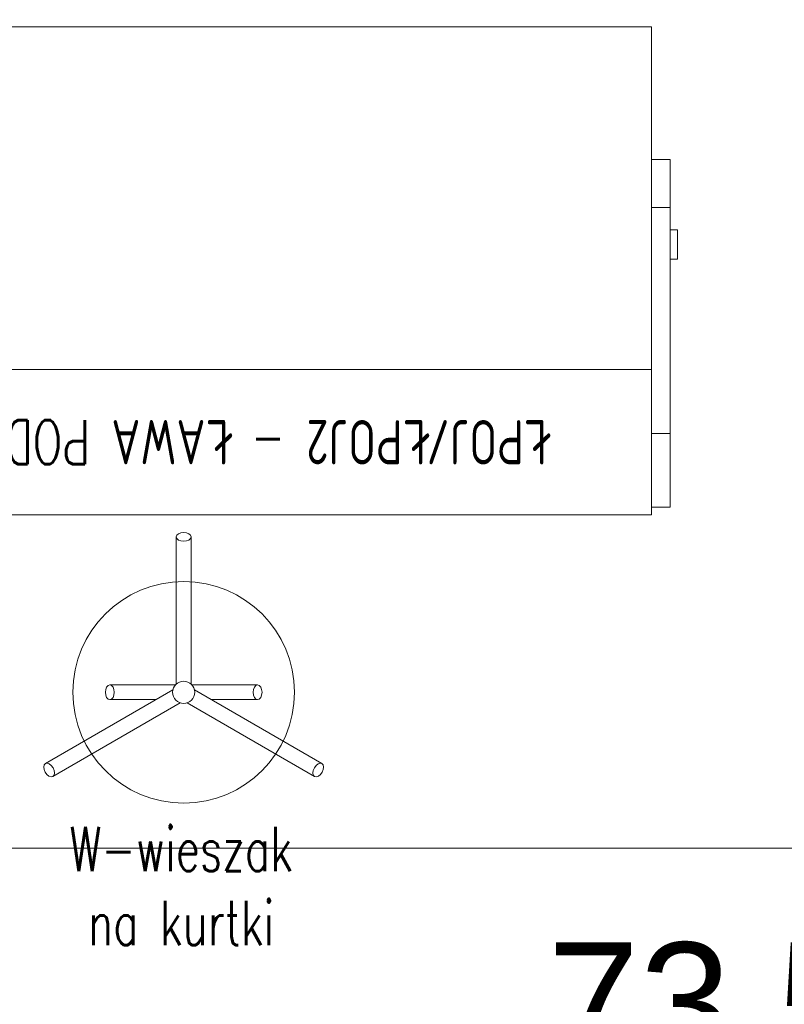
# Model space of a CAD drawing. Header units: millimetres. Extents: x 7483 to 13091, y 8111 to 13871.
# Tile 85 of 256: x 8789 to 8892, y 9444 to 9577. Entities that reach past the tile are written whole.
import ezdxf

# ---------------------------------------------------------------- set-up
doc = ezdxf.new("R2010")
doc.units = ezdxf.units.MM
doc.layers.add('a___wymiary', color=7, linetype='Continuous', lineweight=5, true_color=0x000000)
doc.layers.add('wymiary', color=7, linetype='Continuous', lineweight=5, true_color=0xb2b2b2)
doc.layers.add('MEBLE PKN', color=150, linetype='Continuous', lineweight=20)
doc.styles.add('Arial', font='arial.ttf')
doc.styles.add('JACEK_07', font='simplex.shx', dxfattribs={"width": 0.7})
doc.dimstyles.new('wymiary agp1', dxfattribs={"dimtxt": 16, "dimasz": 5, "dimexe": 30, "dimexo": 60, "dimgap": 1.8, "dimtad": 1, "dimdec": 3, "dimrnd": 0.5, "dimdsep": 46, "dimtxsty": 'Arial', "dimblk": 'znacznik', "dimcen": 1.5, "dimse1": 1, "dimse2": 1, "dimclrd": 256, "dimazin": 0, "dimtfac": 1, "dimtdec": 3, "dimtmove": 1, "dimatfit": 3, "dimldrblk": 'znacznik', "dimfxl": 0, "dimlwd": -1, "dimarcsym": 0})

# ---------------------------------------------------------------- blocks, each defined once
blk = doc.blocks.new('znacznik')
at = {"layer": 'a___wymiary'}
for p, q in [((0, 1.394), (0, -1.394)), ((1.394, 0), (-1.394, 0))]:
    blk.add_line(p, q, dxfattribs=at)
at = {"layer": 'a___wymiary', "const_width": 0.2}
blk.add_lwpolyline([(0.876, 0.876), (-0.876, -0.876)], dxfattribs=at)
blk = doc.blocks.new('*D1303')
at = {"layer": 'Defpoints', "color": 0, "transparency": 16777216}
for p in [(8555.29, 11469.36), (10277.02, 11469.36), (8692.03, 9219.56)]:
    blk.add_point(p, dxfattribs=at)
at = {"layer": 'wymiary', "color": 253, "true_color": 0x999999, "transparency": 16777216}
blk.add_line((8555.29, 9224.56), (8555.29, 11464.36), dxfattribs=at)
at = {"layer": 'wymiary', "color": 253, "true_color": 0x999999, "transparency": 16777216, "xscale": 5, "yscale": 5, "zscale": 5}
for p, rotation in [((8555.29, 11469.36), 90), ((8555.29, 9219.56), 270)]:
    blk.add_blockref('znacznik', p, dxfattribs=dict(at, rotation=rotation))
at = {"layer": 'wymiary', "color": 18, "true_color": 0x000000, "transparency": 16777216, "insert": (8545.32, 10344.46), "char_height": 16, "attachment_point": 5, "rotation": 90, "style": 'Arial'}
blk.add_mtext('2250', dxfattribs=at)
blk = doc.blocks.new('*D1518')
at = {"layer": 'Defpoints', "color": 0, "transparency": 16777216}
for p in [(9154.13, 9504.34), (8730.29, 9494.03), (9154.13, 9464.66)]:
    blk.add_point(p, dxfattribs=at)
at = {"layer": 'wymiary', "color": 253, "true_color": 0x999999, "transparency": 16777216}
blk.add_line((8735.29, 9464.66), (9149.13, 9464.66), dxfattribs=at)
at = {"layer": 'wymiary', "color": 253, "true_color": 0x999999, "transparency": 16777216, "xscale": 5, "yscale": 5, "zscale": 5, "rotation": 180}
blk.add_blockref('znacznik', (8730.29, 9464.66), dxfattribs=at)
at = {"layer": 'wymiary', "color": 253, "true_color": 0x999999, "transparency": 16777216, "xscale": 5, "yscale": 5, "zscale": 5}
blk.add_blockref('znacznik', (9154.13, 9464.66), dxfattribs=at)
at = {"layer": 'wymiary', "color": 18, "true_color": 0x000000, "transparency": 16777216, "insert": (8942.21, 9474.5), "char_height": 16, "attachment_point": 5, "style": 'Arial'}
blk.add_mtext('424', dxfattribs=at)
blk = doc.blocks.new('*D1533')
at = {"layer": 'Defpoints', "color": 0, "transparency": 16777216}
for p in [(8845.29, 9433.79), (8845.29, 9359.3), (8918.85, 9359.3)]:
    blk.add_point(p, dxfattribs=at)
at = {"layer": 'wymiary', "color": 253, "true_color": 0x999999, "transparency": 16777216}
blk.add_line((8913.85, 9433.79), (8850.29, 9433.79), dxfattribs=at)
at = {"layer": 'wymiary', "color": 253, "true_color": 0x999999, "transparency": 16777216, "xscale": 5, "yscale": 5, "zscale": 5, "rotation": 180}
blk.add_blockref('znacznik', (8845.29, 9433.79), dxfattribs=at)
at = {"layer": 'wymiary', "color": 253, "true_color": 0x999999, "transparency": 16777216, "xscale": 5, "yscale": 5, "zscale": 5}
blk.add_blockref('znacznik', (8918.85, 9433.79), dxfattribs=at)
at = {"layer": 'wymiary', "color": 18, "true_color": 0x000000, "transparency": 16777216, "insert": (8882.07, 9443.77), "char_height": 16, "attachment_point": 5, "style": 'Arial'}
blk.add_mtext('73.5', dxfattribs=at)
blk = doc.blocks.new('ŁPOJ')
for p, q in [((-60, 66.05), (-60, 0)), ((60, 66.05), (-60, 66.05)), ((60, 66.05), (60, 0)), ((-62.5, 65.05), (-60, 65.05)), ((-62.5, 65.05), (-62.5, 59.7)), ((62.5, 65.05), (60, 65.05)), ((62.5, 65.05), (60, 65.05)), ((62.5, 65.05), (62.5, 59.7)), ((-62.5, 17.96), (-62.5, 59.7)), ((62.5, 17.96), (62.5, 59.7)), ((-62.5, 55.05), (-60, 55.05)), ((62.5, 55.05), (60, 55.05)), ((-60, 46.42), (60, 46.42)), ((-63.5, 31.46), (-62.5, 31.46)), ((-62.5, 31.46), (-63.5, 31.46)), ((-63.5, 31.46), (-63.5, 27.49)), ((63.5, 31.46), (62.5, 31.46)), ((62.5, 31.46), (63.5, 31.46)), ((63.5, 31.46), (63.5, 27.49)), ((-63.5, 27.49), (-62.5, 27.49)), ((63.5, 27.49), (62.5, 27.49)), ((-62.5, 24.46), (-60, 24.46)), ((-60, 24.46), (-62.5, 24.46)), ((62.5, 24.46), (60, 24.46)), ((60, 24.46), (62.5, 24.46)), ((-62.5, 17.96), (-60, 17.96)), ((-60, 17.95), (-60, 0.87)), ((62.5, 17.96), (60, 17.96)), ((-60, 0), (60, 0))]:
    blk.add_line(p, q)
at = {"color": 7, "insert": (0, 56.23), "char_height": 6, "width": 120, "attachment_point": 5, "style": 'JACEK_07'}
blk.add_mtext('ŁPOJ/ŁPOJ2 - ŁAWA PODWÓJNA', dxfattribs=at)
blk = doc.blocks.new('*U951')
blk.add_blockref('ŁPOJ', (62.5, -75.05))
blk = doc.blocks.new('*U944')
for points in [[(-1, 1.12), (-1, 21.04)], [(1, 21.04), (1, 1.12)], [(-18.72, -9.65), (-1.47, 0.31)], [(-10, 1), (-1.12, 1)], [(10, 1), (1.12, 1)], [(18.72, -9.65), (1.47, 0.31)], [(-3.73, -1), (-10, -1)], [(3.73, -1), (10, -1)], [(-0.47, -1.43), (-17.72, -11.39)], [(0.47, -1.43), (17.72, -11.39)]]:
    blk.add_lwpolyline(points)
for radius in [15, 1.5]:
    blk.add_circle((0, 0), radius)
at = {"extrusion": (0, 0, -1)}
for centre, major_axis in [((0, 21.04), (1, 0)), ((-10, 0), (0, 1)), ((-18.22, -10.52), (-0.5, 0.866))]:
    blk.add_ellipse(centre, major_axis=major_axis, ratio=0.606602, dxfattribs=at)
for centre, major_axis in [((10, 0), (0, 1)), ((18.22, -10.52), (0.5, 0.866))]:
    blk.add_ellipse(centre, major_axis=major_axis, ratio=0.606602)
at = {"color": 7, "insert": (-0.35, -26.21), "char_height": 6, "width": 89.5616, "attachment_point": 5, "style": 'JACEK_07'}
blk.add_mtext('W-wieszak \\Pna kurtki', dxfattribs=at)

msp = doc.modelspace()

# ---------------------------------------------------------------- block references
at = {"layer": 'MEBLE PKN', "rotation": 180}
msp.add_blockref('*U951', (8876.9152, 9500.7967), dxfattribs=at)
at = {"layer": 'MEBLE PKN'}
msp.add_blockref('*U944', (8811.0501, 9485.7547), dxfattribs=at)

# ---------------------------------------------------------------- dimensions: what is measured, and where the dimension line sits
at = {"layer": 'wymiary'}
dim = msp.add_linear_dim(base=(8555.2864, 11469.3622), p1=(8692.0284, 9219.5616), p2=(10277.0226, 11469.3622), angle=90, dimstyle='wymiary agp1', override={"dimblk": 'znacznik'}, dxfattribs=at)
dim.commit()
dim.dimension.update_dxf_attribs({"geometry": '*D1303', "text_midpoint": (8545.3172, 10344.4619)})
for base, p1, p2, picture, middle in [((9154.1286, 9464.6639), (8730.2884, 9494.0306), (9154.1286, 9504.3391), '*D1518', (8942.2085, 9474.4966)), ((8845.2884, 9433.7921), (8918.8512, 9359.3023), (8845.2884, 9359.3023), '*D1533', (8882.0698, 9443.7668))]:
    dim = msp.add_linear_dim(base=base, p1=p1, p2=p2, dimstyle='wymiary agp1', override={"dimblk": 'znacznik'}, dxfattribs=at)
    dim.commit()
    dim.dimension.update_dxf_attribs({"geometry": picture, "text_midpoint": middle})

doc.saveas('drawing.dxf')
